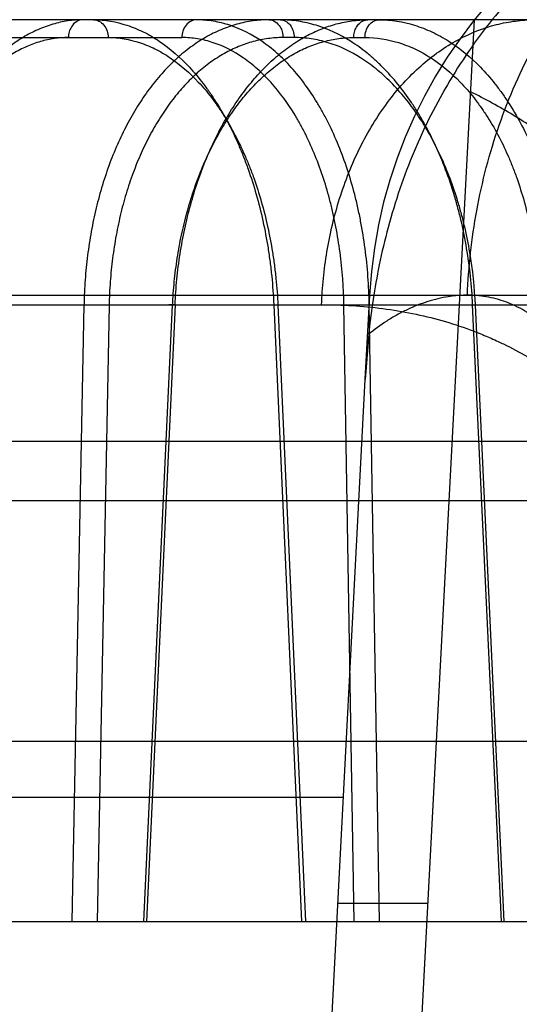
# Model space of a CAD drawing. Header units: millimetres. Extents: x 0 to 297, y 0 to 210.
# Tile 246 of 256: x 59.2713 to 59.3461, y 161.1932 to 161.3406. Entities that reach past the tile are written whole.
import ezdxf

# ---------------------------------------------------------------- set-up
doc = ezdxf.new("R2010")
doc.units = ezdxf.units.MM
doc.header["$LTSCALE"] = 16.335
doc.layers.get('0').update_dxf_attribs({"linetype": 'CONTINUOUS'})
doc.layers.add('AXES_REF', color=7, linetype='CONTINUOUS')
doc.layers.add('INTFCLR_144815', color=7, linetype='CONTINUOUS')

msp = doc.modelspace()

# ---------------------------------------------------------------- linework, layer by layer
at = {"color": 7, "linetype": 'Continuous'}
for radius in [8.72625, 8.7255, 8.66962]:
    msp.add_circle((57.53761, 154.41059), radius, dxfattribs=at)
msp.add_arc((57.53761, 154.41059), 8.64, 278.277129, 261.722871, dxfattribs=at)
at = {"layer": 'AXES_REF', "color": 9, "linetype": 'Continuous'}
msp.add_circle((57.53761, 154.41059), 7.96006, dxfattribs=at)
at = {"layer": 'INTFCLR_144815', "color": 9, "linetype": 'Continuous'}
for p, q in [((59.38934, 161.34059), (58.32671, 161.34059)), ((59.26759, 161.33794), (59.29559, 161.33794)), ((59.31243, 161.33794), (59.31075, 161.33794)), ((59.32133, 161.33794), (59.32301, 161.33794)), ((58.22727, 161.29936), (59.50081, 161.29936)), ((59.32306, 161.28676), (59.32372, 161.29936)), ((58.287, 161.29794), (59.42254, 161.29794)), ((59.27916, 161.20559), (59.28095, 161.29794)), ((59.28471, 161.29785), (59.28293, 161.20559)), ((59.28993, 161.20559), (59.29421, 161.29785)), ((59.29458, 161.29794), (59.2903, 161.20559)), ((59.30935, 161.29794), (59.31352, 161.20559)), ((59.30935, 161.29794), (59.31047, 161.29794)), ((59.30998, 161.29785), (59.31413, 161.20559)), ((59.32366, 161.29794), (59.31986, 161.29785)), ((59.32141, 161.20559), (59.31986, 161.29785)), ((59.3252, 161.20559), (59.32366, 161.29794)), ((59.34345, 161.20559), (59.33914, 161.29794)), ((59.33914, 161.29794), (59.34012, 161.29793)), ((59.34387, 161.20559), (59.33956, 161.29785)), ((59.22532, 161.27751), (59.69201, 161.27751)), ((59.68301, 161.26859), (59.17128, 161.26859)), ((58.49194, 161.22422), (59.31978, 161.22422)), ((58.15626, 161.20559), (59.6125, 161.20559))]:
    msp.add_line(p, q, dxfattribs=at)
at = {"layer": 'INTFCLR_144815', "color": 6, "linetype": 'Continuous'}
for p, q in [((59.30636, 160.71023), (59.3394, 161.34059)), ((59.28471, 161.29785), (59.28095, 161.29794)), ((59.29458, 161.29794), (59.29365, 161.29792)), ((59.32357, 161.29354), (59.32306, 161.28676)), ((59.29286, 160.71059), (59.32306, 161.28676)), ((58.39778, 161.23259), (59.34819, 161.23259)), ((59.33246, 161.20832), (59.31894, 161.20832))]:
    msp.add_line(p, q, dxfattribs=at)
at = {"layer": 'INTFCLR_144815', "color": 9, "linetype": 'Continuous'}
msp.add_arc((59.39562, 161.29559), 0.072, 90, 177, dxfattribs=at)
at = {"layer": 'INTFCLR_144815', "color": 6, "linetype": 'Continuous'}
for points, knots in [([(59.39562, 161.36752), (59.39456, 161.36751), (59.39246, 161.36743), (59.38918, 161.36715), (59.38562, 161.36667), (59.38163, 161.36589), (59.37723, 161.36473), (59.37253, 161.36313), (59.36773, 161.36109), (59.36301, 161.35863), (59.35842, 161.35578), (59.35401, 161.35256), (59.34976, 161.34893), (59.34577, 161.34497), (59.34197, 161.3406), (59.33848, 161.33592), (59.33529, 161.33089), (59.33247, 161.32566), (59.33002, 161.32022), (59.32793, 161.31458), (59.32626, 161.30889), (59.325, 161.30338), (59.32413, 161.29828), (59.32373, 161.29505), (59.32357, 161.29354)], [0, 0, 0, 0, 0.027878, 0.05574, 0.087236, 0.122967, 0.163432, 0.20781, 0.254418, 0.301516, 0.348941, 0.397337, 0.446208, 0.496944, 0.546208, 0.599397, 0.651565, 0.703903, 0.756798, 0.809723, 0.863078, 0.913823, 0.959626, 1, 1, 1, 1]), ([(59.28079, 161.34059), (59.28004, 161.34059), (59.27851, 161.34048), (59.27624, 161.33998), (59.27399, 161.33915), (59.2718, 161.33799), (59.26968, 161.33654), (59.26765, 161.3348), (59.26572, 161.33278), (59.26389, 161.33049), (59.26218, 161.32796), (59.26061, 161.32522), (59.25918, 161.32227), (59.2579, 161.31913), (59.25678, 161.31584), (59.25582, 161.31242), (59.25504, 161.30891), (59.25444, 161.30532), (59.254, 161.30166), (59.25383, 161.29919), (59.25378, 161.29794)], [0, 0, 0, 0, 0.041088, 0.083148, 0.126567, 0.171705, 0.218169, 0.266481, 0.317278, 0.370673, 0.426277, 0.483762, 0.543301, 0.604983, 0.668615, 0.733291, 0.798809, 0.864831, 0.931751, 1, 1, 1, 1]), ([(59.30865, 161.34059), (59.30785, 161.34059), (59.30623, 161.34048), (59.30382, 161.33998), (59.30144, 161.33915), (59.29912, 161.338), (59.2969, 161.33655), (59.29478, 161.33481), (59.29277, 161.33279), (59.29088, 161.3305), (59.28912, 161.32798), (59.28752, 161.32523), (59.28607, 161.32228), (59.28478, 161.31914), (59.28367, 161.31584), (59.28274, 161.31242), (59.282, 161.30891), (59.28145, 161.30532), (59.28109, 161.30166), (59.28097, 161.29919), (59.28095, 161.29794)], [0, 0, 0, 0, 0.043194, 0.087125, 0.132121, 0.178502, 0.225887, 0.274796, 0.325876, 0.379098, 0.434399, 0.491365, 0.550269, 0.611196, 0.673936, 0.737597, 0.802047, 0.866953, 0.932769, 1, 1, 1, 1]), ([(59.29458, 161.29794), (59.29464, 161.29922), (59.29482, 161.30176), (59.2953, 161.30555), (59.29599, 161.30929), (59.29688, 161.31291), (59.29794, 161.31639), (59.29918, 161.31969), (59.30059, 161.32282), (59.30216, 161.32576), (59.30387, 161.32847), (59.30571, 161.33094), (59.30767, 161.33315), (59.30973, 161.33511), (59.31189, 161.33678), (59.31412, 161.33816), (59.31639, 161.33924), (59.3187, 161.34001), (59.32105, 161.34048), (59.32264, 161.34059), (59.32343, 161.34059)], [0, 0, 0, 0, 0.067999, 0.136127, 0.203843, 0.270675, 0.335246, 0.397829, 0.458869, 0.518242, 0.575333, 0.629936, 0.682363, 0.732785, 0.781413, 0.827874, 0.872474, 0.9155, 0.957738, 1, 1, 1, 1]), ([(59.36999, 161.30343), (59.36868, 161.30524), (59.36593, 161.30876), (59.36142, 161.31369), (59.3565, 161.31829), (59.35111, 161.32255), (59.34521, 161.32644), (59.34101, 161.32873), (59.33883, 161.3298)], [0, 0, 0, 0, 0.16283, 0.324446, 0.485909, 0.652461, 0.823504, 1, 1, 1, 1])]:
    msp.add_open_spline(points, degree=3, knots=knots, dxfattribs=at)
at = {"layer": 'INTFCLR_144815', "color": 9, "linetype": 'Continuous'}
for points, knots in [([(59.33835, 161.29936), (59.33852, 161.3036), (59.33947, 161.31223), (59.34279, 161.32495), (59.34813, 161.3371), (59.35538, 161.34792), (59.36419, 161.35674), (59.37405, 161.36309), (59.38432, 161.36679), (59.39129, 161.36759), (59.39463, 161.36759)], [0, 0, 0, 0, 0.130883, 0.266861, 0.404007, 0.538236, 0.666176, 0.785862, 0.896896, 1, 1, 1, 1]), ([(59.28079, 161.34059), (59.28045, 161.34059), (59.27974, 161.34037), (59.27906, 161.33964), (59.27869, 161.33878), (59.27861, 161.33822), (59.27861, 161.33794)], [0, 0, 0, 0, 0.266394, 0.556274, 0.772014, 1, 1, 1, 1]), ([(59.28239, 161.34059), (59.28408, 161.34059), (59.28666, 161.34015), (59.28946, 161.339), (59.29105, 161.33814), (59.29351, 161.33659), (59.29618, 161.33423), (59.29851, 161.33146), (59.29981, 161.32967), (59.30177, 161.32671), (59.30344, 161.32348), (59.30485, 161.32006), (59.30577, 161.31761), (59.3072, 161.31312), (59.30822, 161.30845), (59.30881, 161.30433), (59.30914, 161.30151), (59.30929, 161.29937), (59.30935, 161.29794)], [0, 0, 0, 0, 0.092124, 0.140232, 0.165244, 0.190893, 0.299078, 0.357932, 0.388679, 0.420004, 0.551799, 0.586683, 0.622315, 0.694676, 0.844411, 0.88307, 0.921894, 1, 1, 1, 1]), ([(59.28239, 161.34059), (59.28266, 161.34059), (59.28326, 161.34045), (59.28399, 161.33983), (59.28446, 161.33894), (59.28457, 161.33827), (59.28458, 161.33794)], [0, 0, 0, 0, 0.216552, 0.465869, 0.736612, 1, 1, 1, 1]), ([(59.29777, 161.34059), (59.2975, 161.34059), (59.29691, 161.34045), (59.29617, 161.33983), (59.2957, 161.33894), (59.29559, 161.33827), (59.29559, 161.33794)], [0, 0, 0, 0, 0.216552, 0.465869, 0.736612, 1, 1, 1, 1]), ([(59.32366, 161.29794), (59.32361, 161.30076), (59.3233, 161.30495), (59.32252, 161.30977), (59.32197, 161.31245), (59.32104, 161.31628), (59.31966, 161.32056), (59.31785, 161.32457), (59.31673, 161.3267), (59.31506, 161.3296), (59.31313, 161.33227), (59.31094, 161.33458), (59.3095, 161.33593), (59.30695, 161.33793), (59.30409, 161.33941), (59.30156, 161.34014), (59.29989, 161.34048), (59.29861, 161.34059), (59.29777, 161.34059)], [0, 0, 0, 0, 0.155098, 0.230976, 0.268604, 0.305828, 0.447813, 0.515353, 0.548242, 0.580197, 0.69975, 0.727989, 0.755598, 0.808287, 0.906317, 0.930075, 0.953531, 1, 1, 1, 1]), ([(59.30865, 161.34059), (59.30897, 161.34059), (59.30966, 161.34037), (59.31032, 161.33963), (59.31067, 161.33878), (59.31074, 161.33822), (59.31075, 161.33794)], [0, 0, 0, 0, 0.261099, 0.55026, 0.76831, 1, 1, 1, 1]), ([(59.33914, 161.29794), (59.33901, 161.30076), (59.33856, 161.30497), (59.33761, 161.30977), (59.33694, 161.31245), (59.33584, 161.31629), (59.33424, 161.32058), (59.33221, 161.32458), (59.33096, 161.32671), (59.32909, 161.32962), (59.32695, 161.33228), (59.32455, 161.33458), (59.32298, 161.33593), (59.32019, 161.33795), (59.3171, 161.33941), (59.31438, 161.34014), (59.31259, 161.34048), (59.31123, 161.34059), (59.31033, 161.34059)], [0, 0, 0, 0, 0.150921, 0.225038, 0.261877, 0.298384, 0.438315, 0.505345, 0.538118, 0.570054, 0.690481, 0.719173, 0.747326, 0.801335, 0.902711, 0.927385, 0.951757, 1, 1, 1, 1]), ([(59.31033, 161.34059), (59.31059, 161.34059), (59.31117, 161.34044), (59.31187, 161.33983), (59.31232, 161.33894), (59.31242, 161.33827), (59.31243, 161.33794)], [0, 0, 0, 0, 0.21201, 0.459523, 0.732422, 1, 1, 1, 1]), ([(59.31652, 161.29794), (59.31655, 161.29859), (59.31662, 161.2999), (59.31684, 161.30254), (59.31746, 161.30724), (59.31903, 161.3139), (59.32204, 161.32148), (59.32611, 161.32824), (59.33108, 161.33376), (59.33665, 161.33775), (59.34162, 161.33973), (59.34507, 161.34038), (59.34696, 161.34056), (59.34789, 161.34059), (59.34835, 161.34059)], [0, 0, 0, 0, 0.033397, 0.067272, 0.136211, 0.276968, 0.41763, 0.553363, 0.680335, 0.796638, 0.902527, 0.952189, 0.976312, 1, 1, 1, 1]), ([(59.32133, 161.33794), (59.32134, 161.33821), (59.32141, 161.33875), (59.3217, 161.33948), (59.32227, 161.34025), (59.32298, 161.34059), (59.32343, 161.34059)], [0, 0, 0, 0, 0.224094, 0.43316, 0.633235, 1, 1, 1, 1]), ([(59.32301, 161.33794), (59.32302, 161.33827), (59.32312, 161.33894), (59.32357, 161.33983), (59.32427, 161.34044), (59.32485, 161.34059), (59.32511, 161.34059)], [0, 0, 0, 0, 0.267578, 0.540477, 0.78799, 1, 1, 1, 1]), ([(59.32511, 161.34059), (59.32691, 161.34059), (59.32965, 161.34016), (59.33264, 161.339), (59.33433, 161.33814), (59.33691, 161.33661), (59.33972, 161.33425), (59.34215, 161.33146), (59.3435, 161.32967), (59.34551, 161.32672), (59.34723, 161.32349), (59.34866, 161.32006), (59.34957, 161.31762), (59.35098, 161.31312), (59.35195, 161.30845), (59.35247, 161.30433), (59.35275, 161.3015), (59.35285, 161.29937), (59.35288, 161.29794)], [0, 0, 0, 0, 0.096773, 0.146663, 0.172413, 0.198688, 0.308251, 0.367189, 0.397842, 0.428989, 0.559357, 0.59374, 0.628823, 0.699985, 0.847074, 0.885052, 0.923202, 1, 1, 1, 1]), ([(59.27861, 161.33794), (59.2779, 161.33794), (59.27649, 161.33783), (59.27439, 161.33738), (59.27232, 161.33662), (59.27029, 161.33557), (59.26832, 161.33424), (59.26642, 161.33263), (59.2646, 161.33077), (59.26288, 161.32865), (59.26127, 161.3263), (59.25978, 161.32373), (59.25842, 161.32097), (59.2572, 161.31803), (59.25612, 161.31493), (59.2552, 161.31169), (59.25444, 161.30833), (59.25385, 161.30489), (59.25343, 161.30139), (59.25327, 161.29903), (59.25321, 161.29785)], [0, 0, 0, 0, 0.040701, 0.082043, 0.12453, 0.168562, 0.214461, 0.262487, 0.312816, 0.36554, 0.420668, 0.478135, 0.537809, 0.599543, 0.663166, 0.728452, 0.795107, 0.862788, 0.931176, 1, 1, 1, 1]), ([(59.28458, 161.33794), (59.28616, 161.33794), (59.28859, 161.33753), (59.29123, 161.33644), (59.29273, 161.33563), (59.29504, 161.33418), (59.29756, 161.33196), (59.29975, 161.32935), (59.30097, 161.32767), (59.30282, 161.32489), (59.30439, 161.32185), (59.30573, 161.31864), (59.30659, 161.31634), (59.30794, 161.31212), (59.3089, 161.30772), (59.30946, 161.30385), (59.30977, 161.3012), (59.30992, 161.29919), (59.30998, 161.29785)], [0, 0, 0, 0, 0.092181, 0.140322, 0.165348, 0.191011, 0.299238, 0.358107, 0.388859, 0.420186, 0.551976, 0.586854, 0.622478, 0.694817, 0.844492, 0.883132, 0.921937, 1, 1, 1, 1]), ([(59.31075, 161.33794), (59.31, 161.33794), (59.30849, 161.33783), (59.30626, 161.33738), (59.30406, 161.33662), (59.30192, 161.33558), (59.29985, 161.33425), (59.29786, 161.33264), (59.29596, 161.33077), (59.29418, 161.32866), (59.29253, 161.32631), (59.291, 161.32374), (59.28962, 161.32097), (59.2884, 161.31803), (59.28733, 161.31493), (59.28644, 161.31169), (59.28573, 161.30833), (59.28519, 161.30489), (59.28484, 161.30139), (59.28473, 161.29903), (59.28471, 161.29785)], [0, 0, 0, 0, 0.042918, 0.08613, 0.13021, 0.175532, 0.222408, 0.271073, 0.321699, 0.374412, 0.429261, 0.486219, 0.545189, 0.606062, 0.668699, 0.732912, 0.798442, 0.864983, 0.932249, 1, 1, 1, 1]), ([(59.29421, 161.29785), (59.29426, 161.29903), (59.29444, 161.3014), (59.29488, 161.3049), (59.29551, 161.30835), (59.29632, 161.3117), (59.2973, 161.31494), (59.29845, 161.31804), (59.29975, 161.32098), (59.30121, 161.32375), (59.3028, 161.32631), (59.30452, 161.32866), (59.30636, 161.33078), (59.3083, 161.33264), (59.31033, 161.33425), (59.31244, 161.33558), (59.31461, 161.33663), (59.31683, 161.33738), (59.31907, 161.33783), (59.32058, 161.33794), (59.32133, 161.33794)], [0, 0, 0, 0, 0.067377, 0.134372, 0.200707, 0.266073, 0.330181, 0.39281, 0.453771, 0.512895, 0.57005, 0.625136, 0.678111, 0.728991, 0.777867, 0.824896, 0.870301, 0.91436, 0.957404, 1, 1, 1, 1]), ([(59.31986, 161.29785), (59.31981, 161.3005), (59.31953, 161.30444), (59.3188, 161.30897), (59.31828, 161.31149), (59.31742, 161.31508), (59.31612, 161.31911), (59.31443, 161.32288), (59.31338, 161.32488), (59.31181, 161.32761), (59.31, 161.33012), (59.30794, 161.33228), (59.30659, 161.33355), (59.30421, 161.33544), (59.30152, 161.33683), (59.29914, 161.33752), (59.29757, 161.33784), (59.29638, 161.33794), (59.29559, 161.33794)], [0, 0, 0, 0, 0.155184, 0.231096, 0.26874, 0.305978, 0.448004, 0.515551, 0.548441, 0.580396, 0.699926, 0.728155, 0.755753, 0.808418, 0.906381, 0.930122, 0.953561, 1, 1, 1, 1]), ([(59.33956, 161.29785), (59.33944, 161.3005), (59.33902, 161.30445), (59.33812, 161.30897), (59.33748, 161.31149), (59.33645, 161.3151), (59.33494, 161.31912), (59.33303, 161.32289), (59.33185, 161.32489), (59.33009, 161.32763), (59.32807, 161.33013), (59.32582, 161.33229), (59.32433, 161.33356), (59.32171, 161.33545), (59.3188, 161.33683), (59.31624, 161.33752), (59.31456, 161.33784), (59.31328, 161.33794), (59.31243, 161.33794)], [0, 0, 0, 0, 0.150843, 0.224927, 0.261754, 0.298249, 0.438145, 0.505169, 0.537942, 0.56988, 0.69033, 0.71903, 0.747192, 0.801223, 0.902657, 0.927346, 0.951732, 1, 1, 1, 1]), ([(59.32301, 161.33794), (59.3247, 161.33794), (59.32728, 161.33754), (59.33009, 161.33644), (59.33167, 161.33564), (59.33409, 161.33419), (59.33672, 161.33198), (59.33901, 161.32936), (59.34027, 161.32767), (59.34216, 161.3249), (59.34377, 161.32186), (59.34511, 161.31864), (59.34597, 161.31634), (59.34729, 161.31212), (59.34819, 161.30772), (59.34868, 161.30385), (59.34894, 161.3012), (59.34904, 161.29919), (59.34906, 161.29785)], [0, 0, 0, 0, 0.09672, 0.146581, 0.172315, 0.198577, 0.308098, 0.367022, 0.39767, 0.428813, 0.559186, 0.593574, 0.628665, 0.699849, 0.846995, 0.884991, 0.92316, 1, 1, 1, 1]), ([(59.35974, 161.26524), (59.35979, 161.26706), (59.35975, 161.26978), (59.35946, 161.27292), (59.35924, 161.27467), (59.35885, 161.27718), (59.35823, 161.28001), (59.35738, 161.28272), (59.35686, 161.28418), (59.35605, 161.2862), (59.35497, 161.28841), (59.35369, 161.29045), (59.35293, 161.2915), (59.35182, 161.29294), (59.35004, 161.29485), (59.34778, 161.29656), (59.3459, 161.29761), (59.34402, 161.29844), (59.34206, 161.29901), (59.33906, 161.29944), (59.33594, 161.29933), (59.33234, 161.29847), (59.33006, 161.29756), (59.32855, 161.29681), (59.32752, 161.29626), (59.32581, 161.29523), (59.32443, 161.29423), (59.32357, 161.29354)], [0, 0, 0, 0, 0.089683, 0.133436, 0.155087, 0.17657, 0.25848, 0.297278, 0.316211, 0.334756, 0.404404, 0.436985, 0.452811, 0.468281, 0.526568, 0.580791, 0.606838, 0.632206, 0.681828, 0.706576, 0.781592, 0.833369, 0.88787, 0.90202, 0.916318, 0.945407, 1, 1, 1, 1]), ([(59.31652, 161.29794), (59.31959, 161.29794), (59.32566, 161.29758), (59.3331, 161.29609), (59.33809, 161.29447), (59.34089, 161.29337), (59.34254, 161.29264), (59.3459, 161.29104), (59.34848, 161.28953), (59.35067, 161.288)], [0, 0, 0, 0, 0.254627, 0.503698, 0.628009, 0.690482, 0.753291, 0.777646, 1, 1, 1, 1])]:
    msp.add_open_spline(points, degree=3, knots=knots, dxfattribs=at)

doc.saveas('drawing.dxf')
